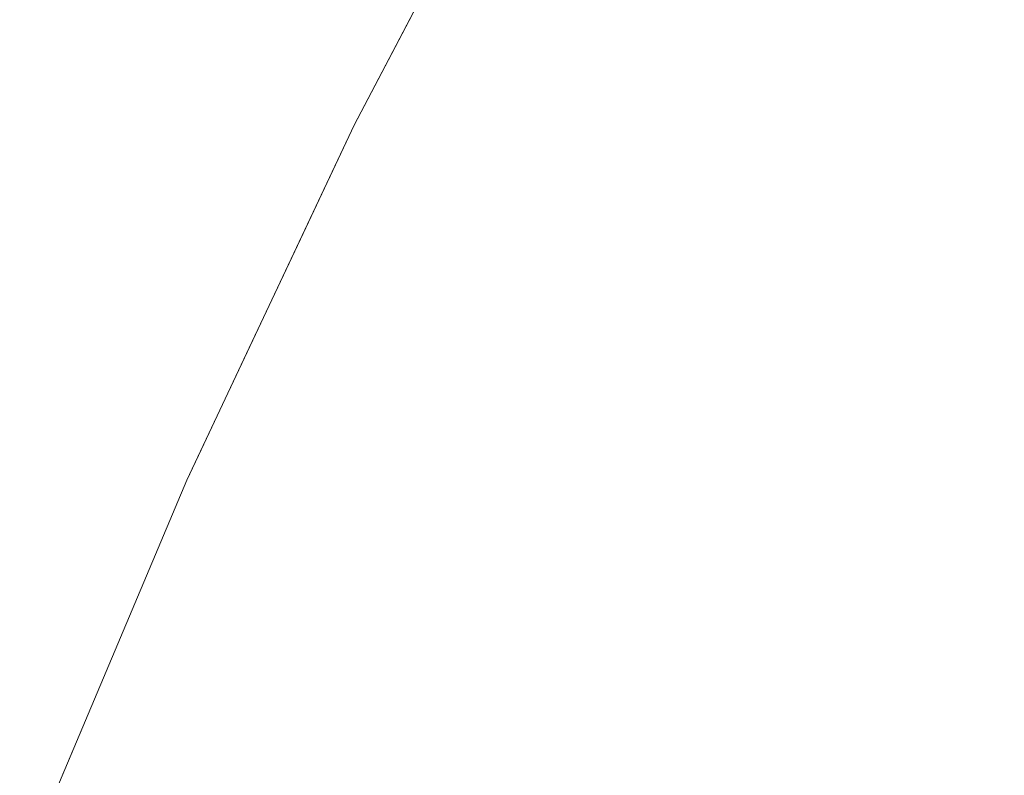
# Model space of a CAD drawing. Header units: centimetres. Extents: x -35.1 to 36.2, y 3.4 to 5.2.
# Tile 60 of 256: x -35.08117 to -35.07228, y 5.1292 to 5.13602. Entities that reach past the tile are written whole.
import ezdxf

# ---------------------------------------------------------------- set-up
doc = ezdxf.new("R2010")
doc.units = ezdxf.units.CM
doc.header["$LTSCALE"] = 2.54
doc.layers.add('Lucido design-1', color=7, linetype='Continuous')

# ---------------------------------------------------------------- blocks, each defined once
blk = doc.blocks.new('Gruppo-4-1')
at = {"color": 7, "linetype": 'Continuous', "lineweight": 9}
for points, invisible_edges in [([(-35.0764649, 5.1382809, -1872.915514), (-35.078148, 5.1350682, -1872.915514), (-35.078148, 5.1350682, -1872.315514), (-35.0776527, 5.1360137, -1872.315514)], 10), ([(-35.0776514, 5.1360167, -1872.9170764), (-35.078148, 5.1350682, -1872.915514), (-35.0764649, 5.1382809, -1872.915514), (-35.0765991, 5.1380039, -1872.9170764)], 13), ([(-35.0776527, 5.1360137, -1872.315514), (-35.0771334, 5.1370048, -1872.315514), (-35.0764649, 5.1382809, -1872.915514)], 10), ([(-35.0765991, 5.1380039, -1872.9170764), (-35.0765538, 5.13799, -1872.9186383), (-35.0776057, 5.1360035, -1872.9186383), (-35.0776514, 5.1360167, -1872.9170764)], 15), ([(-35.0775295, 5.1359817, -1872.920199), (-35.0776057, 5.1360035, -1872.9186383), (-35.0765538, 5.13799, -1872.9186383), (-35.0764783, 5.137967, -1872.920199)], 15), ([(-35.0764783, 5.137967, -1872.920199), (-35.0763726, 5.1379347, -1872.9217579), (-35.0774229, 5.1359512, -1872.9217579), (-35.0775295, 5.1359817, -1872.920199)], 15), ([(-35.077286, 5.1359119, -1872.9233146), (-35.0774229, 5.1359512, -1872.9217579), (-35.0763726, 5.1379347, -1872.9217579), (-35.0762369, 5.1378933, -1872.9233146)], 15), ([(-35.0762369, 5.1378933, -1872.9233146), (-35.0760712, 5.1378427, -1872.9248685), (-35.077119, 5.135864, -1872.9248685), (-35.077286, 5.1359119, -1872.9233146)], 15), ([(-35.0769218, 5.1358075, -1872.9264189), (-35.077119, 5.135864, -1872.9248685), (-35.0760712, 5.1378427, -1872.9248685), (-35.0758757, 5.1377831, -1872.9264189)], 15), ([(-35.0758757, 5.1377831, -1872.9264189), (-35.0756505, 5.1377143, -1872.9279654), (-35.0766946, 5.1357424, -1872.9279654), (-35.0769218, 5.1358075, -1872.9264189)], 15), ([(-35.0764377, 5.1356687, -1872.9295074), (-35.0766946, 5.1357424, -1872.9279654), (-35.0756505, 5.1377143, -1872.9279654), (-35.0753957, 5.1376366, -1872.9295074)], 15), ([(-35.0753957, 5.1376366, -1872.9295074), (-35.0751116, 5.1375499, -1872.9310442), (-35.0761512, 5.1355866, -1872.9310442), (-35.0764377, 5.1356687, -1872.9295074)], 15), ([(-35.0758353, 5.135496, -1872.9325755), (-35.0761512, 5.1355866, -1872.9310442), (-35.0751116, 5.1375499, -1872.9310442), (-35.0747984, 5.1374543, -1872.9325755)], 15), ([(-35.0747984, 5.1374543, -1872.9325755), (-35.0744562, 5.1373499, -1872.9341007), (-35.0754902, 5.1353971, -1872.9341007), (-35.0758353, 5.135496, -1872.9325755)], 15), ([(-35.0751163, 5.1352898, -1872.9356192), (-35.0754902, 5.1353971, -1872.9341007), (-35.0744562, 5.1373499, -1872.9341007), (-35.0740854, 5.1372367, -1872.9356192)], 15), ([(-35.0740854, 5.1372367, -1872.9356192), (-35.0736861, 5.1371149, -1872.9371304), (-35.0747136, 5.1351744, -1872.9371304), (-35.0751163, 5.1352898, -1872.9356192)], 15), ([(-35.0742826, 5.1350508, -1872.938634), (-35.0747136, 5.1351744, -1872.9371304), (-35.0736861, 5.1371149, -1872.9371304), (-35.0732587, 5.1369844, -1872.938634)], 15), ([(-35.0733223, 5.1358809, -1872.2908986), (-35.0728035, 5.1368455, -1872.2908986), (-35.0736861, 5.1371149, -1872.2938976), (-35.0742087, 5.1361432, -1872.2938976)], 15), ([(-35.0771334, 5.1370048, -1872.315514), (-35.0776527, 5.1360137, -1872.315514), (-35.0776057, 5.1360035, -1872.3123898), (-35.0770887, 5.1369953, -1872.3123898)], 14), ([(-35.0770887, 5.1369953, -1872.3123898), (-35.0776057, 5.1360035, -1872.3123898), (-35.0774229, 5.1359512, -1872.3092701), (-35.0769068, 5.1369414, -1872.3092701)], 15), ([(-35.0769068, 5.1369414, -1872.3092701), (-35.0774229, 5.1359512, -1872.3092701), (-35.077119, 5.135864, -1872.3061596), (-35.076604, 5.1368519, -1872.3061596)], 15), ([(-35.0732587, 5.1369844, -1872.938634), (-35.0728035, 5.1368455, -1872.9401294), (-35.0738235, 5.1349192, -1872.9401294), (-35.0742826, 5.1350508, -1872.938634)], 15), ([(-35.076604, 5.1368519, -1872.3061596), (-35.077119, 5.135864, -1872.3061596), (-35.0766946, 5.1357424, -1872.3030627), (-35.0761815, 5.1367269, -1872.3030627)], 15), ([(-35.0733367, 5.1347796, -1872.9416161), (-35.0738235, 5.1349192, -1872.9401294), (-35.0728035, 5.1368455, -1872.9401294), (-35.0723208, 5.1366982, -1872.9416161)], 15), ([(-35.0723254, 5.1355859, -1872.2879344), (-35.071811, 5.1365426, -1872.2879344), (-35.0728035, 5.1368455, -1872.2908986), (-35.0733223, 5.1358809, -1872.2908986)], 15), ([(-35.0761815, 5.1367269, -1872.3030627), (-35.0766946, 5.1357424, -1872.3030627), (-35.0761512, 5.1355866, -1872.2999838), (-35.0756403, 5.1365667, -1872.2999838)], 15), ([(-35.0723208, 5.1366982, -1872.9416161), (-35.071811, 5.1365426, -1872.9430936), (-35.0728225, 5.1346322, -1872.9430936), (-35.0733367, 5.1347796, -1872.9416161)], 15), ([(-35.0756403, 5.1365667, -1872.2999838), (-35.0761512, 5.1355866, -1872.2999838), (-35.0754902, 5.1353971, -1872.2969274), (-35.0749821, 5.136372, -1872.2969274)], 15), ([(-35.0722813, 5.134477, -1872.9445615), (-35.0728225, 5.1346322, -1872.9430936), (-35.071811, 5.1365426, -1872.9430936), (-35.0712743, 5.1363788, -1872.9445615)], 15), ([(-35.0712208, 5.1352591, -1872.2850088), (-35.0707111, 5.1362069, -1872.2850088), (-35.071811, 5.1365426, -1872.2879344), (-35.0723254, 5.1355859, -1872.2879344)], 15), ([(-35.0749821, 5.136372, -1872.2969274), (-35.0754902, 5.1353971, -1872.2969274), (-35.0747136, 5.1351744, -1872.2938976), (-35.0742087, 5.1361432, -1872.2938976)], 15), ([(-35.0712743, 5.1363788, -1872.9445615), (-35.0707111, 5.1362069, -1872.9460193), (-35.0717133, 5.1343142, -1872.9460193), (-35.0722813, 5.134477, -1872.9445615)], 15), ([(-35.0742087, 5.1361432, -1872.2938976), (-35.0747136, 5.1351744, -1872.2938976), (-35.0738235, 5.1349192, -1872.2908986), (-35.0733223, 5.1358809, -1872.2908986)], 15), ([(-35.0786326, 5.1340422, -1872.9170764), (-35.078148, 5.1350682, -1872.915514), (-35.0776514, 5.1360167, -1872.9170764)], 11), ([(-35.0776514, 5.1360167, -1872.9170764), (-35.0776057, 5.1360035, -1872.9186383), (-35.0785865, 5.1340298, -1872.9186383), (-35.0786326, 5.1340422, -1872.9170764)], 15), ([(-35.0785097, 5.1340092, -1872.920199), (-35.0785865, 5.1340298, -1872.9186383), (-35.0776057, 5.1360035, -1872.9186383), (-35.0775295, 5.1359817, -1872.920199)], 15), ([(-35.0775295, 5.1359817, -1872.920199), (-35.0774229, 5.1359512, -1872.9217579), (-35.0784023, 5.1339803, -1872.9217579), (-35.0785097, 5.1340092, -1872.920199)], 15), ([(-35.0782644, 5.1339432, -1872.9233146), (-35.0784023, 5.1339803, -1872.9217579), (-35.0774229, 5.1359512, -1872.9217579), (-35.077286, 5.1359119, -1872.9233146)], 15), ([(-35.0781048, 5.135015, -1872.3123898), (-35.0776057, 5.1360035, -1872.3123898), (-35.0776527, 5.1360137, -1872.315514), (-35.078148, 5.1350682, -1872.315514)], 11), ([(-35.0779213, 5.1349641, -1872.3092701), (-35.0774229, 5.1359512, -1872.3092701), (-35.0776057, 5.1360035, -1872.3123898), (-35.0781048, 5.135015, -1872.3123898)], 15), ([(-35.0776162, 5.1348793, -1872.3061596), (-35.077119, 5.135864, -1872.3061596), (-35.0774229, 5.1359512, -1872.3092701), (-35.0779213, 5.1349641, -1872.3092701)], 15), ([(-35.077286, 5.1359119, -1872.9233146), (-35.077119, 5.135864, -1872.9248685), (-35.078096, 5.133898, -1872.9248685), (-35.0782644, 5.1339432, -1872.9233146)], 15), ([(-35.0778972, 5.1338446, -1872.9264189), (-35.078096, 5.133898, -1872.9248685), (-35.077119, 5.135864, -1872.9248685), (-35.0769218, 5.1358075, -1872.9264189)], 15), ([(-35.0771902, 5.134761, -1872.3030627), (-35.0766946, 5.1357424, -1872.3030627), (-35.077119, 5.135864, -1872.3061596), (-35.0776162, 5.1348793, -1872.3061596)], 15), ([(-35.0733223, 5.1358809, -1872.2908986), (-35.0738235, 5.1349192, -1872.2908986), (-35.0728225, 5.1346322, -1872.2879344), (-35.0723254, 5.1355859, -1872.2879344)], 15), ([(-35.0769218, 5.1358075, -1872.9264189), (-35.0766946, 5.1357424, -1872.9279654), (-35.0776683, 5.133783, -1872.9279654), (-35.0778972, 5.1338446, -1872.9264189)], 15), ([(-35.0774094, 5.1337134, -1872.9295074), (-35.0776683, 5.133783, -1872.9279654), (-35.0766946, 5.1357424, -1872.9279654), (-35.0764377, 5.1356687, -1872.9295074)], 15), ([(-35.0766446, 5.1346095, -1872.2999838), (-35.0761512, 5.1355866, -1872.2999838), (-35.0766946, 5.1357424, -1872.3030627), (-35.0771902, 5.134761, -1872.3030627)], 15), ([(-35.0764377, 5.1356687, -1872.9295074), (-35.0761512, 5.1355866, -1872.9310442), (-35.0771206, 5.1336358, -1872.9310442), (-35.0774094, 5.1337134, -1872.9295074)], 15), ([(-35.0768022, 5.1335503, -1872.9325755), (-35.0771206, 5.1336358, -1872.9310442), (-35.0761512, 5.1355866, -1872.9310442), (-35.0758353, 5.135496, -1872.9325755)], 15), ([(-35.0759809, 5.1344253, -1872.2969274), (-35.0754902, 5.1353971, -1872.2969274), (-35.0761512, 5.1355866, -1872.2999838), (-35.0766446, 5.1346095, -1872.2999838)], 15), ([(-35.0723254, 5.1355859, -1872.2879344), (-35.0728225, 5.1346322, -1872.2879344), (-35.0717133, 5.1343142, -1872.2850088), (-35.0712208, 5.1352591, -1872.2850088)], 15), ([(-35.0758353, 5.135496, -1872.9325755), (-35.0754902, 5.1353971, -1872.9341007), (-35.0764544, 5.1334568, -1872.9341007), (-35.0768022, 5.1335503, -1872.9325755)], 15), ([(-35.0760775, 5.1333555, -1872.9356192), (-35.0764544, 5.1334568, -1872.9341007), (-35.0754902, 5.1353971, -1872.9341007), (-35.0751163, 5.1352898, -1872.9356192)], 15), ([(-35.0752012, 5.1342088, -1872.2938976), (-35.0747136, 5.1351744, -1872.2938976), (-35.0754902, 5.1353971, -1872.2969274), (-35.0759809, 5.1344253, -1872.2969274)], 15), ([(-35.0751163, 5.1352898, -1872.9356192), (-35.0747136, 5.1351744, -1872.9371304), (-35.0756717, 5.1332464, -1872.9371304), (-35.0760775, 5.1333555, -1872.9356192)], 15), ([(-35.0752373, 5.1331296, -1872.938634), (-35.0756717, 5.1332464, -1872.9371304), (-35.0747136, 5.1351744, -1872.9371304), (-35.0742826, 5.1350508, -1872.938634)], 15), ([(-35.0743076, 5.1339606, -1872.2908986), (-35.0738235, 5.1349192, -1872.2908986), (-35.0747136, 5.1351744, -1872.2938976), (-35.0752012, 5.1342088, -1872.2938976)], 15), ([(-35.078148, 5.1350682, -1872.915514), (-35.0796613, 5.1318604, -1872.915514), (-35.0796613, 5.1318604, -1872.315514), (-35.0795559, 5.1320837, -1872.315514)], 10), ([(-35.0795448, 5.1320819, -1872.9170764), (-35.0796613, 5.1318604, -1872.915514), (-35.078148, 5.1350682, -1872.915514), (-35.0786326, 5.1340422, -1872.9170764)], 13), ([(-35.0795559, 5.1320837, -1872.315514), (-35.0790969, 5.1330568, -1872.315514), (-35.0786333, 5.1340395, -1872.315514), (-35.078148, 5.1350682, -1872.915514)], 12), ([(-35.078148, 5.1350682, -1872.315514), (-35.0786333, 5.1340395, -1872.315514), (-35.0785865, 5.1340298, -1872.3123898), (-35.0781048, 5.135015, -1872.3123898)], 14), ([(-35.0786333, 5.1340395, -1872.315514), (-35.078148, 5.1350682, -1872.315514), (-35.078148, 5.1350682, -1872.915514)], 10), ([(-35.0742826, 5.1350508, -1872.938634), (-35.0738235, 5.1349192, -1872.9401294), (-35.0747747, 5.1330053, -1872.9401294), (-35.0752373, 5.1331296, -1872.938634)], 15), ([(-35.0781048, 5.135015, -1872.3123898), (-35.0785865, 5.1340298, -1872.3123898), (-35.0784023, 5.1339803, -1872.3092701), (-35.0779213, 5.1349641, -1872.3092701)], 15), ([(-35.0779213, 5.1349641, -1872.3092701), (-35.0784023, 5.1339803, -1872.3092701), (-35.078096, 5.133898, -1872.3061596), (-35.0776162, 5.1348793, -1872.3061596)], 15), ([(-35.0776162, 5.1348793, -1872.3061596), (-35.078096, 5.133898, -1872.3061596), (-35.0776683, 5.133783, -1872.3030627), (-35.0771902, 5.134761, -1872.3030627)], 15), ([(-35.074284, 5.1328734, -1872.9416161), (-35.0747747, 5.1330053, -1872.9401294), (-35.0738235, 5.1349192, -1872.9401294), (-35.0733367, 5.1347796, -1872.9416161)], 15), ([(-35.0733026, 5.1336815, -1872.2879344), (-35.0728225, 5.1346322, -1872.2879344), (-35.0738235, 5.1349192, -1872.2908986), (-35.0743076, 5.1339606, -1872.2908986)], 15), ([(-35.0771902, 5.134761, -1872.3030627), (-35.0776683, 5.133783, -1872.3030627), (-35.0771206, 5.1336358, -1872.2999838), (-35.0766446, 5.1346095, -1872.2999838)], 15), ([(-35.0733367, 5.1347796, -1872.9416161), (-35.0728225, 5.1346322, -1872.9430936), (-35.0737658, 5.1327341, -1872.9430936), (-35.074284, 5.1328734, -1872.9416161)], 15), ([(-35.0766446, 5.1346095, -1872.2999838), (-35.0771206, 5.1336358, -1872.2999838), (-35.0764544, 5.1334568, -1872.2969274), (-35.0759809, 5.1344253, -1872.2969274)], 15), ([(-35.0732202, 5.1325875, -1872.9445615), (-35.0737658, 5.1327341, -1872.9430936), (-35.0728225, 5.1346322, -1872.9430936), (-35.0722813, 5.134477, -1872.9445615)], 15), ([(-35.0721889, 5.1333723, -1872.2850088), (-35.0717133, 5.1343142, -1872.2850088), (-35.0728225, 5.1346322, -1872.2879344), (-35.0733026, 5.1336815, -1872.2879344)], 15), ([(-35.0722813, 5.134477, -1872.9445615), (-35.0717133, 5.1343142, -1872.9460193), (-35.0726479, 5.1324337, -1872.9460193), (-35.0732202, 5.1325875, -1872.9445615)], 15), ([(-35.0759809, 5.1344253, -1872.2969274), (-35.0764544, 5.1334568, -1872.2969274), (-35.0756717, 5.1332464, -1872.2938976), (-35.0752012, 5.1342088, -1872.2938976)], 15), ([(-35.072049, 5.1322727, -1872.9474665), (-35.0726479, 5.1324337, -1872.9460193), (-35.0717133, 5.1343142, -1872.9460193), (-35.0711191, 5.1341438, -1872.9474665)], 15), ([(-35.0752012, 5.1342088, -1872.2938976), (-35.0756717, 5.1332464, -1872.2938976), (-35.0747747, 5.1330053, -1872.2908986), (-35.0743076, 5.1339606, -1872.2908986)], 15), ([(-35.0786326, 5.1340422, -1872.9170764), (-35.0785865, 5.1340298, -1872.9186383), (-35.0794984, 5.1320702, -1872.9186383), (-35.0795448, 5.1320819, -1872.9170764)], 15), ([(-35.0794211, 5.1320508, -1872.920199), (-35.0794984, 5.1320702, -1872.9186383), (-35.0785865, 5.1340298, -1872.9186383), (-35.0785097, 5.1340092, -1872.920199)], 15), ([(-35.0785097, 5.1340092, -1872.920199), (-35.0784023, 5.1339803, -1872.9217579), (-35.0793129, 5.1320236, -1872.9217579), (-35.0794211, 5.1320508, -1872.920199)], 15), ([(-35.0790509, 5.1330482, -1872.3123898), (-35.0785865, 5.1340298, -1872.3123898), (-35.0786333, 5.1340395, -1872.315514), (-35.0790969, 5.1330568, -1872.315514)], 11), ([(-35.0788661, 5.1330001, -1872.3092701), (-35.0784023, 5.1339803, -1872.3092701), (-35.0785865, 5.1340298, -1872.3123898), (-35.0790509, 5.1330482, -1872.3123898)], 15), ([(-35.0791739, 5.1319887, -1872.9233146), (-35.0793129, 5.1320236, -1872.9217579), (-35.0784023, 5.1339803, -1872.9217579), (-35.0782644, 5.1339432, -1872.9233146)], 15), ([(-35.0782644, 5.1339432, -1872.9233146), (-35.078096, 5.133898, -1872.9248685), (-35.0790043, 5.131946, -1872.9248685), (-35.0791739, 5.1319887, -1872.9233146)], 15), ([(-35.0788041, 5.1318957, -1872.9264189), (-35.0790043, 5.131946, -1872.9248685), (-35.078096, 5.133898, -1872.9248685), (-35.0778972, 5.1338446, -1872.9264189)], 15), ([(-35.0785586, 5.1329202, -1872.3061596), (-35.078096, 5.133898, -1872.3061596), (-35.0784023, 5.1339803, -1872.3092701), (-35.0788661, 5.1330001, -1872.3092701)], 15), ([(-35.0781294, 5.1328086, -1872.3030627), (-35.0776683, 5.133783, -1872.3030627), (-35.078096, 5.133898, -1872.3061596), (-35.0785586, 5.1329202, -1872.3061596)], 15), ([(-35.0743076, 5.1339606, -1872.2908986), (-35.0747747, 5.1330053, -1872.2908986), (-35.0737658, 5.1327341, -1872.2879344), (-35.0733026, 5.1336815, -1872.2879344)], 15), ([(-35.0778972, 5.1338446, -1872.9264189), (-35.0776683, 5.133783, -1872.9279654), (-35.0785736, 5.1318378, -1872.9279654), (-35.0788041, 5.1318957, -1872.9264189)], 15), ([(-35.0783127, 5.1317722, -1872.9295074), (-35.0785736, 5.1318378, -1872.9279654), (-35.0776683, 5.133783, -1872.9279654), (-35.0774094, 5.1337134, -1872.9295074)], 15), ([(-35.0775796, 5.1326656, -1872.2999838), (-35.0771206, 5.1336358, -1872.2999838), (-35.0776683, 5.133783, -1872.3030627), (-35.0781294, 5.1328086, -1872.3030627)], 15), ([(-35.0774094, 5.1337134, -1872.9295074), (-35.0771206, 5.1336358, -1872.9310442), (-35.0780219, 5.1316991, -1872.9310442), (-35.0783127, 5.1317722, -1872.9295074)], 15), ([(-35.0777012, 5.1316185, -1872.9325755), (-35.0780219, 5.1316991, -1872.9310442), (-35.0771206, 5.1336358, -1872.9310442), (-35.0768022, 5.1335503, -1872.9325755)], 15), ([(-35.076911, 5.1324918, -1872.2969274), (-35.0764544, 5.1334568, -1872.2969274), (-35.0771206, 5.1336358, -1872.2999838), (-35.0775796, 5.1326656, -1872.2999838)], 15), ([(-35.0733026, 5.1336815, -1872.2879344), (-35.0737658, 5.1327341, -1872.2879344), (-35.0726479, 5.1324337, -1872.2850088), (-35.0721889, 5.1333723, -1872.2850088)], 15), ([(-35.0768022, 5.1335503, -1872.9325755), (-35.0764544, 5.1334568, -1872.9341007), (-35.0773509, 5.1315304, -1872.9341007), (-35.0777012, 5.1316185, -1872.9325755)], 15), ([(-35.0769712, 5.131435, -1872.9356192), (-35.0773509, 5.1315304, -1872.9341007), (-35.0764544, 5.1334568, -1872.9341007), (-35.0760775, 5.1333555, -1872.9356192)], 15), ([(-35.0761254, 5.1322875, -1872.2938976), (-35.0756717, 5.1332464, -1872.2938976), (-35.0764544, 5.1334568, -1872.2969274), (-35.076911, 5.1324918, -1872.2969274)], 15), ([(-35.0721889, 5.1333723, -1872.2850088), (-35.0726479, 5.1324337, -1872.2850088), (-35.071424, 5.1321047, -1872.2821254), (-35.0709697, 5.1330338, -1872.2821254)], 15), ([(-35.0760775, 5.1333555, -1872.9356192), (-35.0756717, 5.1332464, -1872.9371304), (-35.0765625, 5.1313322, -1872.9371304), (-35.0769712, 5.131435, -1872.9356192)], 15), ([(-35.076125, 5.1312222, -1872.938634), (-35.0765625, 5.1313322, -1872.9371304), (-35.0756717, 5.1332464, -1872.9371304), (-35.0752373, 5.1331296, -1872.938634)], 15), ([(-35.075225, 5.1320534, -1872.2908986), (-35.0747747, 5.1330053, -1872.2908986), (-35.0756717, 5.1332464, -1872.2938976), (-35.0761254, 5.1322875, -1872.2938976)], 15), ([(-35.0752373, 5.1331296, -1872.938634), (-35.0747747, 5.1330053, -1872.9401294), (-35.0756589, 5.1311051, -1872.9401294), (-35.076125, 5.1312222, -1872.938634)], 15), ([(-35.0790969, 5.1330568, -1872.315514), (-35.0795559, 5.1320837, -1872.315514), (-35.0794984, 5.1320702, -1872.3123898), (-35.0790509, 5.1330482, -1872.3123898)], 14), ([(-35.0790509, 5.1330482, -1872.3123898), (-35.0794984, 5.1320702, -1872.3123898), (-35.0793129, 5.1320236, -1872.3092701), (-35.0788661, 5.1330001, -1872.3092701)], 15), ([(-35.0751647, 5.1309808, -1872.9416161), (-35.0756589, 5.1311051, -1872.9401294), (-35.0747747, 5.1330053, -1872.9401294), (-35.074284, 5.1328734, -1872.9416161)], 15), ([(-35.0742124, 5.1317901, -1872.2879344), (-35.0737658, 5.1327341, -1872.2879344), (-35.0747747, 5.1330053, -1872.2908986), (-35.075225, 5.1320534, -1872.2908986)], 15), ([(-35.0788661, 5.1330001, -1872.3092701), (-35.0793129, 5.1320236, -1872.3092701), (-35.0790043, 5.131946, -1872.3061596), (-35.0785586, 5.1329202, -1872.3061596)], 15), ([(-35.0785586, 5.1329202, -1872.3061596), (-35.0790043, 5.131946, -1872.3061596), (-35.0785736, 5.1318378, -1872.3030627), (-35.0781294, 5.1328086, -1872.3030627)], 15), ([(-35.074284, 5.1328734, -1872.9416161), (-35.0737658, 5.1327341, -1872.9430936), (-35.0746427, 5.1308496, -1872.9430936), (-35.0751647, 5.1309808, -1872.9416161)], 15), ([(-35.0781294, 5.1328086, -1872.3030627), (-35.0785736, 5.1318378, -1872.3030627), (-35.0780219, 5.1316991, -1872.2999838), (-35.0775796, 5.1326656, -1872.2999838)], 15), ([(-35.0775796, 5.1326656, -1872.2999838), (-35.0780219, 5.1316991, -1872.2999838), (-35.0773509, 5.1315304, -1872.2969274), (-35.076911, 5.1324918, -1872.2969274)], 15), ([(-35.0740933, 5.1307115, -1872.9445615), (-35.0746427, 5.1308496, -1872.9430936), (-35.0737658, 5.1327341, -1872.9430936), (-35.0732202, 5.1325875, -1872.9445615)], 15), ([(-35.0730904, 5.1314983, -1872.2850088), (-35.0726479, 5.1324337, -1872.2850088), (-35.0737658, 5.1327341, -1872.2879344), (-35.0742124, 5.1317901, -1872.2879344)], 15), ([(-35.0732202, 5.1325875, -1872.9445615), (-35.0726479, 5.1324337, -1872.9460193), (-35.0735167, 5.1305666, -1872.9460193), (-35.0740933, 5.1307115, -1872.9445615)], 15), ([(-35.076911, 5.1324918, -1872.2969274), (-35.0773509, 5.1315304, -1872.2969274), (-35.0765625, 5.1313322, -1872.2938976), (-35.0761254, 5.1322875, -1872.2938976)], 15), ([(-35.0729135, 5.1304149, -1872.9474665), (-35.0735167, 5.1305666, -1872.9460193), (-35.0726479, 5.1324337, -1872.9460193), (-35.072049, 5.1322727, -1872.9474665)], 15), ([(-35.071862, 5.1311789, -1872.2821254), (-35.071424, 5.1321047, -1872.2821254), (-35.0726479, 5.1324337, -1872.2850088), (-35.0730904, 5.1314983, -1872.2850088)], 15), ([(-35.0761254, 5.1322875, -1872.2938976), (-35.0765625, 5.1313322, -1872.2938976), (-35.0756589, 5.1311051, -1872.2908986), (-35.075225, 5.1320534, -1872.2908986)], 15), ([(-35.072049, 5.1322727, -1872.9474665), (-35.071424, 5.1321047, -1872.9489027), (-35.072284, 5.1302567, -1872.9489027), (-35.0729135, 5.1304149, -1872.9474665)], 15), ([(-35.0796613, 5.1318604, -1872.915514), (-35.0795448, 5.1320819, -1872.9170764), (-35.0803902, 5.130137, -1872.9170764)], 11), ([(-35.0795448, 5.1320819, -1872.9170764), (-35.0794984, 5.1320702, -1872.9186383), (-35.0803435, 5.130126, -1872.9186383), (-35.0803902, 5.130137, -1872.9170764)], 15), ([(-35.0802656, 5.1301078, -1872.920199), (-35.0803435, 5.130126, -1872.9186383), (-35.0794984, 5.1320702, -1872.9186383), (-35.0794211, 5.1320508, -1872.920199)], 15), ([(-35.0794211, 5.1320508, -1872.920199), (-35.0793129, 5.1320236, -1872.9217579), (-35.0801567, 5.1300822, -1872.9217579), (-35.0802656, 5.1301078, -1872.920199)], 15), ([(-35.0799291, 5.1310961, -1872.3123898), (-35.0794984, 5.1320702, -1872.3123898), (-35.0795559, 5.1320837, -1872.315514), (-35.0796613, 5.1318604, -1872.315514)], 11), ([(-35.079743, 5.1310509, -1872.3092701), (-35.0793129, 5.1320236, -1872.3092701), (-35.0794984, 5.1320702, -1872.3123898), (-35.0799291, 5.1310961, -1872.3123898)], 15), ([(-35.075225, 5.1320534, -1872.2908986), (-35.0756589, 5.1311051, -1872.2908986), (-35.0746427, 5.1308496, -1872.2879344), (-35.0742124, 5.1317901, -1872.2879344)], 15), ([(-35.0716286, 5.1300919, -1872.9503275), (-35.072284, 5.1302567, -1872.9489027), (-35.071424, 5.1321047, -1872.9489027), (-35.0707734, 5.1319298, -1872.9503275)], 15), ([(-35.0800168, 5.1300494, -1872.9233146), (-35.0801567, 5.1300822, -1872.9217579), (-35.0793129, 5.1320236, -1872.9217579), (-35.0791739, 5.1319887, -1872.9233146)], 15), ([(-35.0791739, 5.1319887, -1872.9233146), (-35.0790043, 5.131946, -1872.9248685), (-35.0798461, 5.1300094, -1872.9248685), (-35.0800168, 5.1300494, -1872.9233146)], 15), ([(-35.0796446, 5.1299622, -1872.9264189), (-35.0798461, 5.1300094, -1872.9248685), (-35.0790043, 5.131946, -1872.9248685), (-35.0788041, 5.1318957, -1872.9264189)], 15), ([(-35.0794334, 5.1309757, -1872.3061596), (-35.0790043, 5.131946, -1872.3061596), (-35.0793129, 5.1320236, -1872.3092701), (-35.079743, 5.1310509, -1872.3092701)], 15), ([(-35.0790012, 5.1308708, -1872.3030627), (-35.0785736, 5.1318378, -1872.3030627), (-35.0790043, 5.131946, -1872.3061596), (-35.0794334, 5.1309757, -1872.3061596)], 15), ([(-35.0803902, 5.130137, -1872.9170764), (-35.0803891, 5.1301336, -1872.915514), (-35.0796613, 5.1318604, -1872.915514)], 9), ([(-35.0796613, 5.1318604, -1872.315514), (-35.0803891, 5.1301336, -1872.315514), (-35.0803435, 5.130126, -1872.3123898), (-35.0799291, 5.1310961, -1872.3123898)], 14), ([(-35.0803891, 5.1301336, -1872.315514), (-35.0796613, 5.1318604, -1872.315514), (-35.0796613, 5.1318604, -1872.915514), (-35.0803891, 5.1301336, -1872.915514)], 10), ([(-35.0788041, 5.1318957, -1872.9264189), (-35.0785736, 5.1318378, -1872.9279654), (-35.0794125, 5.1299077, -1872.9279654), (-35.0796446, 5.1299622, -1872.9264189)], 15), ([(-35.0791499, 5.1298462, -1872.9295074), (-35.0794125, 5.1299077, -1872.9279654), (-35.0785736, 5.1318378, -1872.9279654), (-35.0783127, 5.1317722, -1872.9295074)], 15), ([(-35.0783127, 5.1317722, -1872.9295074), (-35.0780219, 5.1316991, -1872.9310442), (-35.0788571, 5.1297775, -1872.9310442), (-35.0791499, 5.1298462, -1872.9295074)], 15), ([(-35.0784476, 5.1307363, -1872.2999838), (-35.0780219, 5.1316991, -1872.2999838), (-35.0785736, 5.1318378, -1872.3030627), (-35.0790012, 5.1308708, -1872.3030627)], 15), ([(-35.0742124, 5.1317901, -1872.2879344), (-35.0746427, 5.1308496, -1872.2879344), (-35.0735167, 5.1305666, -1872.2850088), (-35.0730904, 5.1314983, -1872.2850088)], 15), ([(-35.0785343, 5.1297018, -1872.9325755), (-35.0788571, 5.1297775, -1872.9310442), (-35.0780219, 5.1316991, -1872.9310442), (-35.0777012, 5.1316185, -1872.9325755)], 15), ([(-35.0777744, 5.1305728, -1872.2969274), (-35.0773509, 5.1315304, -1872.2969274), (-35.0780219, 5.1316991, -1872.2999838), (-35.0784476, 5.1307363, -1872.2999838)], 15), ([(-35.0777012, 5.1316185, -1872.9325755), (-35.0773509, 5.1315304, -1872.9341007), (-35.0781817, 5.1296191, -1872.9341007), (-35.0785343, 5.1297018, -1872.9325755)], 15), ([(-35.0777995, 5.1295295, -1872.9356192), (-35.0781817, 5.1296191, -1872.9341007), (-35.0773509, 5.1315304, -1872.9341007), (-35.0769712, 5.131435, -1872.9356192)], 15), ([(-35.0769833, 5.1303807, -1872.2938976), (-35.0765625, 5.1313322, -1872.2938976), (-35.0773509, 5.1315304, -1872.2969274), (-35.0777744, 5.1305728, -1872.2969274)], 15), ([(-35.0730904, 5.1314983, -1872.2850088), (-35.0735167, 5.1305666, -1872.2850088), (-35.072284, 5.1302567, -1872.2821254), (-35.071862, 5.1311789, -1872.2821254)], 15), ([(-35.0769712, 5.131435, -1872.9356192), (-35.0765625, 5.1313322, -1872.9371304), (-35.077388, 5.129433, -1872.9371304), (-35.0777995, 5.1295295, -1872.9356192)], 15), ([(-35.0769475, 5.1293298, -1872.938634), (-35.077388, 5.129433, -1872.9371304), (-35.0765625, 5.1313322, -1872.9371304), (-35.076125, 5.1312222, -1872.938634)], 15), ([(-35.0760766, 5.1301605, -1872.2908986), (-35.0756589, 5.1311051, -1872.2908986), (-35.0765625, 5.1313322, -1872.2938976), (-35.0769833, 5.1303807, -1872.2938976)], 15), ([(-35.076125, 5.1312222, -1872.938634), (-35.0756589, 5.1311051, -1872.9401294), (-35.0764784, 5.1292198, -1872.9401294), (-35.0769475, 5.1293298, -1872.938634)], 15), ([(-35.071862, 5.1311789, -1872.2821254), (-35.072284, 5.1302567, -1872.2821254), (-35.0709479, 5.1299208, -1872.2792876), (-35.0705306, 5.1308328, -1872.2792876)], 15), ([(-35.0799291, 5.1310961, -1872.3123898), (-35.0803435, 5.130126, -1872.3123898), (-35.0801567, 5.1300822, -1872.3092701), (-35.079743, 5.1310509, -1872.3092701)], 15), ([(-35.079743, 5.1310509, -1872.3092701), (-35.0801567, 5.1300822, -1872.3092701), (-35.0798461, 5.1300094, -1872.3061596), (-35.0794334, 5.1309757, -1872.3061596)], 15), ([(-35.0759809, 5.1291031, -1872.9416161), (-35.0764784, 5.1292198, -1872.9401294), (-35.0756589, 5.1311051, -1872.9401294), (-35.0751647, 5.1309808, -1872.9416161)], 15), ([(-35.075057, 5.1299128, -1872.2879344), (-35.0746427, 5.1308496, -1872.2879344), (-35.0756589, 5.1311051, -1872.2908986), (-35.0760766, 5.1301605, -1872.2908986)], 15), ([(-35.0794334, 5.1309757, -1872.3061596), (-35.0798461, 5.1300094, -1872.3061596), (-35.0794125, 5.1299077, -1872.3030627), (-35.0790012, 5.1308708, -1872.3030627)], 15), ([(-35.0751647, 5.1309808, -1872.9416161), (-35.0746427, 5.1308496, -1872.9430936), (-35.0754554, 5.1289799, -1872.9430936), (-35.0759809, 5.1291031, -1872.9416161)], 15), ([(-35.0790012, 5.1308708, -1872.3030627), (-35.0794125, 5.1299077, -1872.3030627), (-35.0788571, 5.1297775, -1872.2999838), (-35.0784476, 5.1307363, -1872.2999838)], 15), ([(-35.0749023, 5.1288502, -1872.9445615), (-35.0754554, 5.1289799, -1872.9430936), (-35.0746427, 5.1308496, -1872.9430936), (-35.0740933, 5.1307115, -1872.9445615)], 15), ([(-35.0739271, 5.1296384, -1872.2850088), (-35.0735167, 5.1305666, -1872.2850088), (-35.0746427, 5.1308496, -1872.2879344), (-35.075057, 5.1299128, -1872.2879344)], 15), ([(-35.0784476, 5.1307363, -1872.2999838), (-35.0788571, 5.1297775, -1872.2999838), (-35.0781817, 5.1296191, -1872.2969274), (-35.0777744, 5.1305728, -1872.2969274)], 15), ([(-35.0740933, 5.1307115, -1872.9445615), (-35.0735167, 5.1305666, -1872.9460193), (-35.0743219, 5.1287141, -1872.9460193), (-35.0749023, 5.1288502, -1872.9445615)], 15), ([(-35.0777744, 5.1305728, -1872.2969274), (-35.0781817, 5.1296191, -1872.2969274), (-35.077388, 5.129433, -1872.2938976), (-35.0769833, 5.1303807, -1872.2938976)], 15), ([(-35.0737147, 5.1285717, -1872.9474665), (-35.0743219, 5.1287141, -1872.9460193), (-35.0735167, 5.1305666, -1872.9460193), (-35.0729135, 5.1304149, -1872.9474665)], 15), ([(-35.0726902, 5.129338, -1872.2821254), (-35.072284, 5.1302567, -1872.2821254), (-35.0735167, 5.1305666, -1872.2850088), (-35.0739271, 5.1296384, -1872.2850088)], 15), ([(-35.0769833, 5.1303807, -1872.2938976), (-35.077388, 5.129433, -1872.2938976), (-35.0764784, 5.1292198, -1872.2908986), (-35.0760766, 5.1301605, -1872.2908986)], 15), ([(-35.0729135, 5.1304149, -1872.9474665), (-35.072284, 5.1302567, -1872.9489027), (-35.073081, 5.1284231, -1872.9489027), (-35.0737147, 5.1285717, -1872.9474665)], 15), ([(-35.0724212, 5.1282684, -1872.9503275), (-35.073081, 5.1284231, -1872.9489027), (-35.072284, 5.1302567, -1872.9489027), (-35.0716286, 5.1300919, -1872.9503275)], 15), ([(-35.0713496, 5.1290124, -1872.2792876), (-35.0709479, 5.1299208, -1872.2792876), (-35.072284, 5.1302567, -1872.2821254), (-35.0726902, 5.129338, -1872.2821254)], 15), ([(-35.0760766, 5.1301605, -1872.2908986), (-35.0764784, 5.1292198, -1872.2908986), (-35.0754554, 5.1289799, -1872.2879344), (-35.075057, 5.1299128, -1872.2879344)], 15), ([(-35.0803902, 5.130137, -1872.9170764), (-35.0811709, 5.1282086, -1872.9170764), (-35.081011, 5.128658, -1872.915514)], 11), ([(-35.0803902, 5.130137, -1872.9170764), (-35.0803435, 5.130126, -1872.9186383), (-35.0811239, 5.1281983, -1872.9186383), (-35.0811709, 5.1282086, -1872.9170764)], 15), ([(-35.0810455, 5.1281813, -1872.920199), (-35.0811239, 5.1281983, -1872.9186383), (-35.0803435, 5.130126, -1872.9186383), (-35.0802656, 5.1301078, -1872.920199)], 15), ([(-35.0802656, 5.1301078, -1872.920199), (-35.0801567, 5.1300822, -1872.9217579), (-35.080936, 5.1281574, -1872.9217579), (-35.0810455, 5.1281813, -1872.920199)], 15), ([(-35.081011, 5.128658, -1872.915514), (-35.0803891, 5.1301336, -1872.915514), (-35.0803902, 5.130137, -1872.9170764)], 10), ([(-35.0807951, 5.1291704, -1872.315514), (-35.0803891, 5.1301336, -1872.315514), (-35.0803891, 5.1301336, -1872.915514), (-35.081011, 5.128658, -1872.915514)], 10), ([(-35.0807952, 5.1281267, -1872.9233146), (-35.080936, 5.1281574, -1872.9217579), (-35.0801567, 5.1300822, -1872.9217579), (-35.0800168, 5.1300494, -1872.9233146)], 15), ([(-35.0807416, 5.12916, -1872.3123898), (-35.0803435, 5.130126, -1872.3123898), (-35.0803891, 5.1301336, -1872.315514), (-35.0807951, 5.1291704, -1872.315514)], 11), ([(-35.0805543, 5.1291177, -1872.3092701), (-35.0801567, 5.1300822, -1872.3092701), (-35.0803435, 5.130126, -1872.3123898), (-35.0807416, 5.12916, -1872.3123898)], 15), ([(-35.0802427, 5.1290472, -1872.3061596), (-35.0798461, 5.1300094, -1872.3061596), (-35.0801567, 5.1300822, -1872.3092701), (-35.0805543, 5.1291177, -1872.3092701)], 15), ([(-35.0716286, 5.1300919, -1872.9503275), (-35.0709479, 5.1299208, -1872.9517404), (-35.0717359, 5.1281077, -1872.9517404), (-35.0724212, 5.1282684, -1872.9503275)], 15), ([(-35.0800168, 5.1300494, -1872.9233146), (-35.0798461, 5.1300094, -1872.9248685), (-35.0806234, 5.1280892, -1872.9248685), (-35.0807952, 5.1281267, -1872.9233146)], 15), ([(-35.0804207, 5.128045, -1872.9264189), (-35.0806234, 5.1280892, -1872.9248685), (-35.0798461, 5.1300094, -1872.9248685), (-35.0796446, 5.1299622, -1872.9264189)], 15), ([(-35.0798077, 5.1289488, -1872.3030627), (-35.0794125, 5.1299077, -1872.3030627), (-35.0798461, 5.1300094, -1872.3061596), (-35.0802427, 5.1290472, -1872.3061596)], 15), ([(-35.0796446, 5.1299622, -1872.9264189), (-35.0794125, 5.1299077, -1872.9279654), (-35.0801872, 5.1279941, -1872.9279654), (-35.0804207, 5.128045, -1872.9264189)], 15), ([(-35.079923, 5.1279365, -1872.9295074), (-35.0801872, 5.1279941, -1872.9279654), (-35.0794125, 5.1299077, -1872.9279654), (-35.0791499, 5.1298462, -1872.9295074)], 15), ([(-35.0792506, 5.1288228, -1872.2999838), (-35.0788571, 5.1297775, -1872.2999838), (-35.0794125, 5.1299077, -1872.3030627), (-35.0798077, 5.1289488, -1872.3030627)], 15), ([(-35.075057, 5.1299128, -1872.2879344), (-35.0754554, 5.1289799, -1872.2879344), (-35.0743219, 5.1287141, -1872.2850088), (-35.0739271, 5.1296384, -1872.2850088)], 15), ([(-35.0791499, 5.1298462, -1872.9295074), (-35.0788571, 5.1297775, -1872.9310442), (-35.0796284, 5.1278723, -1872.9310442), (-35.079923, 5.1279365, -1872.9295074)], 15), ([(-35.0793036, 5.1278015, -1872.9325755), (-35.0796284, 5.1278723, -1872.9310442), (-35.0788571, 5.1297775, -1872.9310442), (-35.0785343, 5.1297018, -1872.9325755)], 15), ([(-35.0785731, 5.1286695, -1872.2969274), (-35.0781817, 5.1296191, -1872.2969274), (-35.0788571, 5.1297775, -1872.2999838), (-35.0792506, 5.1288228, -1872.2999838)], 15), ([(-35.0785343, 5.1297018, -1872.9325755), (-35.0781817, 5.1296191, -1872.9341007), (-35.0789488, 5.1277241, -1872.9341007), (-35.0793036, 5.1278015, -1872.9325755)], 15), ([(-35.0739271, 5.1296384, -1872.2850088), (-35.0743219, 5.1287141, -1872.2850088), (-35.073081, 5.1284231, -1872.2821254), (-35.0726902, 5.129338, -1872.2821254)], 15), ([(-35.0785643, 5.1276403, -1872.9356192), (-35.0789488, 5.1277241, -1872.9341007), (-35.0781817, 5.1296191, -1872.9341007), (-35.0777995, 5.1295295, -1872.9356192)], 15), ([(-35.0777769, 5.1284894, -1872.2938976), (-35.077388, 5.129433, -1872.2938976), (-35.0781817, 5.1296191, -1872.2969274), (-35.0785731, 5.1286695, -1872.2969274)], 15), ([(-35.0777995, 5.1295295, -1872.9356192), (-35.077388, 5.129433, -1872.9371304), (-35.0781503, 5.12755, -1872.9371304), (-35.0785643, 5.1276403, -1872.9356192)], 15), ([(-35.0777072, 5.1274534, -1872.938634), (-35.0781503, 5.12755, -1872.9371304), (-35.077388, 5.129433, -1872.9371304), (-35.0769475, 5.1293298, -1872.938634)], 15), ([(-35.0768645, 5.128283, -1872.2908986), (-35.0764784, 5.1292198, -1872.2908986), (-35.077388, 5.129433, -1872.2938976), (-35.0777769, 5.1284894, -1872.2938976)], 15), ([(-35.0769475, 5.1293298, -1872.938634), (-35.0764784, 5.1292198, -1872.9401294), (-35.0772352, 5.1273505, -1872.9401294), (-35.0777072, 5.1274534, -1872.938634)], 15), ([(-35.0726902, 5.129338, -1872.2821254), (-35.073081, 5.1284231, -1872.2821254), (-35.0717359, 5.1281077, -1872.2792876), (-35.0713496, 5.1290124, -1872.2792876)], 15), ([(-35.0767346, 5.1272413, -1872.9416161), (-35.0772352, 5.1273505, -1872.9401294), (-35.0764784, 5.1292198, -1872.9401294), (-35.0759809, 5.1291031, -1872.9416161)], 15), ([(-35.0758383, 5.1280509, -1872.2879344), (-35.0754554, 5.1289799, -1872.2879344), (-35.0764784, 5.1292198, -1872.2908986), (-35.0768645, 5.128283, -1872.2908986)], 15)]:
    blk.add_3dface(points, dxfattribs=dict(at, invisible_edges=invisible_edges))

msp = doc.modelspace()

# ---------------------------------------------------------------- block references
at = {"layer": 'Lucido design-1', "color": 7}
msp.add_blockref('Gruppo-4-1', (0, 0), dxfattribs=at)

doc.saveas('drawing.dxf')
